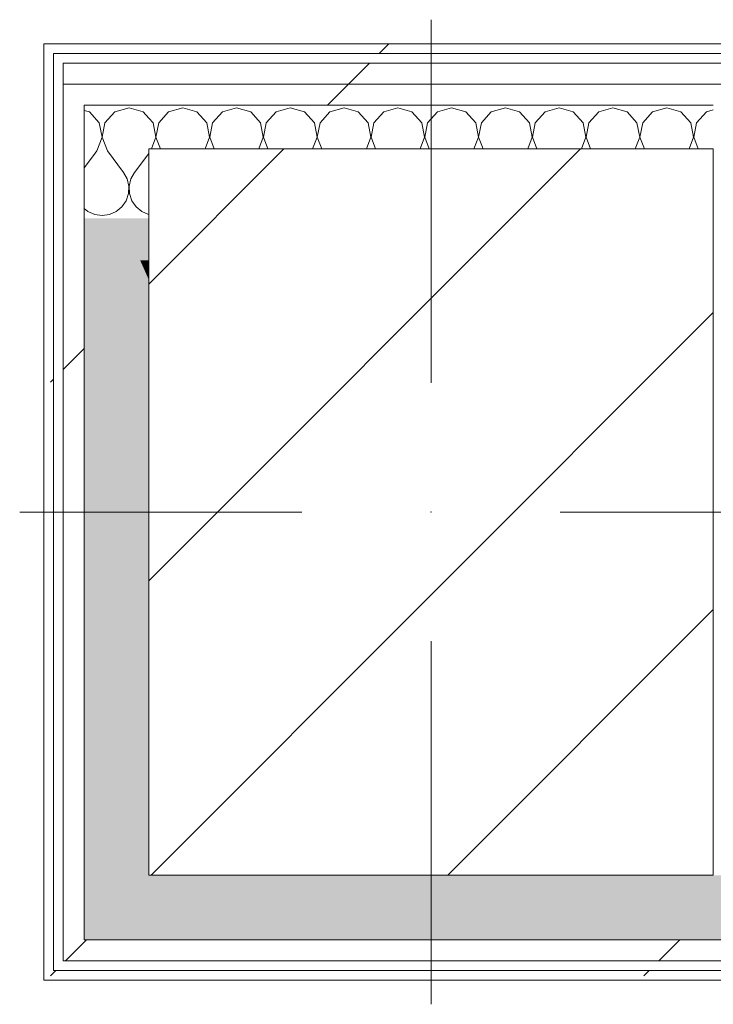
# Model space of a CAD drawing. Header units: millimetres. Extents: x -28277 to 305935, y -19284 to 4746.
# Tile 235 of 256: x 184781 to 185211, y -12519 to -11909. Entities that reach past the tile are written whole.
import ezdxf

# ---------------------------------------------------------------- set-up
doc = ezdxf.new("R2010")
doc.units = ezdxf.units.MM
doc.header["$MEASUREMENT"] = 0
doc.linetypes.add('Wipeout_Contour', pattern=[1000, 0, -1000])
doc.layers.add('10_ESTR_Pilars', color=7, linetype='Continuous')
doc.layers.add('Nuevo_08_E_Envans secs', color=7, linetype='Continuous')
for name, color, linetype, lineweight in [('10_ESTR_Pilars_Pluma_Nº__20', 1, 'Continuous', 5), ('10_ESTR_Pilars_Pluma_Nº__28', 7, 'Continuous', 20), ('10_ESTR_Pilars_Pluma_Nº__42', 8, 'Continuous', 25), ('Nuevo_08_E_Envans secs_Pluma_Nº__1', 7, 'Continuous', 5)]:
    doc.layers.add(name, color=color, linetype=linetype, lineweight=lineweight)
for name, color, linetype, lineweight, true_color in [('Nuevo_08_E_Envans secs_Pluma_Nº__102', 7, 'Continuous', 5, 0xcccccc), ('Nuevo_08_E_Envans secs_Pluma_Nº__171', 171, 'Continuous', 13, 0xaaaaff), ('Nuevo_08_E_Envans secs_Pluma_Nº__177', 7, 'Continuous', 15, 0xf7e046)]:
    doc.layers.add(name, color=color, linetype=linetype, lineweight=lineweight, true_color=true_color)
pattern_1 = [(45, (184431.64, 0), (-367.696, 367.696), [390, -130]), (45, (184431.64, 367.7), (-367.696, 367.696), [390, -130])]

# ---------------------------------------------------------------- blocks, each defined once
blk = doc.blocks.new('*X616', base_point=(184431.64, 0))
at = {"layer": 'Nuevo_08_E_Envans secs_Pluma_Nº__102', "color": 254, "linetype": 'Continuous', "lineweight": 5, "true_color": 0xcccccc}
for p, q in [((184826.27, -11993.02), (184820.53, -12000.68)), ((184820.53, -12025.88), (184822.88, -12027.82)), ((184822.88, -12027.82), (184827.09, -12029.67)), ((184836.2, -12029.67), (184840.41, -12027.82)), ((184840.41, -12027.82), (184841.4, -12027)), ((184827.09, -12029.67), (184831.64, -12030.31)), ((184831.64, -12030.31), (184836.2, -12029.67))]:
    blk.add_line(p, q, dxfattribs=at)
blk = doc.blocks.new('*X624', base_point=(184431.64, 0))
at = {"layer": 'Nuevo_08_E_Envans secs_Pluma_Nº__102', "color": 254, "linetype": 'Continuous', "lineweight": 5, "true_color": 0xcccccc}
for p, q in [((184872.88, -11966.13), (184866.74, -11972.86)), ((184881.64, -11963.64), (184872.88, -11966.13)), ((184890.41, -11966.13), (184881.64, -11963.64)), ((184896.55, -11972.86), (184890.41, -11966.13)), ((184906.21, -11966.13), (184900.07, -11972.86)), ((184914.98, -11963.64), (184906.21, -11966.13)), ((184923.74, -11966.13), (184914.98, -11963.64)), ((184929.88, -11972.86), (184923.74, -11966.13)), ((184939.55, -11966.13), (184933.4, -11972.86)), ((184948.31, -11963.64), (184939.55, -11966.13)), ((184957.07, -11966.13), (184948.31, -11963.64)), ((184963.22, -11972.86), (184957.07, -11966.13)), ((184972.88, -11966.13), (184966.74, -11972.86)), ((184981.64, -11963.64), (184972.88, -11966.13)), ((184990.41, -11966.13), (184981.64, -11963.64)), ((184996.55, -11972.86), (184990.41, -11966.13)), ((185006.21, -11966.13), (185000.07, -11972.86)), ((185014.98, -11963.64), (185006.21, -11966.13)), ((185023.74, -11966.13), (185014.98, -11963.64)), ((185029.88, -11972.86), (185023.74, -11966.13)), ((185039.55, -11966.13), (185033.4, -11972.86)), ((185048.31, -11963.64), (185039.55, -11966.13)), ((185057.07, -11966.13), (185048.31, -11963.64)), ((185063.22, -11972.86), (185057.07, -11966.13)), ((185072.88, -11966.13), (185066.74, -11972.86)), ((185081.64, -11963.64), (185072.88, -11966.13)), ((185090.41, -11966.13), (185081.64, -11963.64)), ((185096.55, -11972.86), (185090.41, -11966.13)), ((185106.21, -11966.13), (185100.07, -11972.86)), ((185114.98, -11963.64), (185106.21, -11966.13)), ((185123.74, -11966.13), (185114.98, -11963.64)), ((185129.88, -11972.86), (185123.74, -11966.13)), ((185139.55, -11966.13), (185133.4, -11972.86)), ((185148.31, -11963.64), (185139.55, -11966.13)), ((185157.07, -11966.13), (185148.31, -11963.64)), ((185163.22, -11972.86), (185157.07, -11966.13)), ((185172.88, -11966.13), (185166.74, -11972.86)), ((185181.64, -11963.64), (185172.88, -11966.13)), ((185190.41, -11966.13), (185181.64, -11963.64)), ((185196.55, -11972.86), (185190.41, -11966.13)), ((185206.21, -11966.13), (185200.07, -11972.86)), ((185210.53, -11964.9), (185206.21, -11966.13)), ((184863.22, -11972.86), (184860.53, -11969.92)), ((184864.91, -11981.81), (184863.22, -11972.86)), ((184866.74, -11972.86), (184865.04, -11981.81)), ((184898.24, -11981.81), (184896.55, -11972.86)), ((184900.07, -11972.86), (184898.38, -11981.81)), ((184931.58, -11981.81), (184929.88, -11972.86)), ((184933.4, -11972.86), (184931.71, -11981.81)), ((184964.91, -11981.81), (184963.22, -11972.86)), ((184966.74, -11972.86), (184965.04, -11981.81)), ((184998.24, -11981.81), (184996.55, -11972.86)), ((185000.07, -11972.86), (184998.38, -11981.81)), ((185031.58, -11981.81), (185029.88, -11972.86)), ((185033.4, -11972.86), (185031.71, -11981.81)), ((185064.91, -11981.81), (185063.22, -11972.86)), ((185066.74, -11972.86), (185065.04, -11981.81)), ((185098.24, -11981.81), (185096.55, -11972.86)), ((185100.07, -11972.86), (185098.38, -11981.81)), ((185131.58, -11981.81), (185129.88, -11972.86)), ((185133.4, -11972.86), (185131.71, -11981.81)), ((185164.91, -11981.81), (185163.22, -11972.86)), ((185166.74, -11972.86), (185165.04, -11981.81)), ((185198.24, -11981.81), (185196.55, -11972.86)), ((185200.07, -11972.86), (185198.38, -11981.81)), ((184862.16, -11988.98), (184864.91, -11981.81)), ((184865.04, -11981.81), (184867.8, -11988.98)), ((184895.49, -11988.98), (184898.24, -11981.81)), ((184898.38, -11981.81), (184901.13, -11988.98)), ((184928.82, -11988.98), (184931.58, -11981.81)), ((184931.71, -11981.81), (184934.46, -11988.98)), ((184962.16, -11988.98), (184964.91, -11981.81)), ((184965.04, -11981.81), (184967.8, -11988.98)), ((184995.49, -11988.98), (184998.24, -11981.81)), ((184998.38, -11981.81), (185001.13, -11988.98)), ((185028.82, -11988.98), (185031.58, -11981.81)), ((185031.71, -11981.81), (185034.46, -11988.98)), ((185062.16, -11988.98), (185064.91, -11981.81)), ((185065.04, -11981.81), (185067.8, -11988.98)), ((185095.49, -11988.98), (185098.24, -11981.81)), ((185098.38, -11981.81), (185101.13, -11988.98)), ((185128.82, -11988.98), (185131.58, -11981.81)), ((185131.71, -11981.81), (185134.46, -11988.98)), ((185162.16, -11988.98), (185164.91, -11981.81)), ((185165.04, -11981.81), (185167.8, -11988.98)), ((185195.49, -11988.98), (185198.24, -11981.81)), ((185198.38, -11981.81), (185201.13, -11988.98))]:
    blk.add_line(p, q, dxfattribs=at)
blk = doc.blocks.new('*X625', base_point=(184431.64, 0))
at = {"layer": 'Nuevo_08_E_Envans secs_Pluma_Nº__102', "color": 254, "linetype": 'Continuous', "lineweight": 5, "true_color": 0xcccccc}
for p, q in [((184823.74, -11966.13), (184820.53, -11965.22)), ((184829.88, -11972.86), (184823.74, -11966.13)), ((184839.55, -11966.13), (184833.4, -11972.86)), ((184848.31, -11963.64), (184839.55, -11966.13)), ((184857.07, -11966.13), (184848.31, -11963.64)), ((184860.53, -11969.92), (184857.07, -11966.13)), ((184831.58, -11981.81), (184829.88, -11972.86)), ((184833.4, -11972.86), (184831.71, -11981.81)), ((184828.31, -11990.31), (184831.58, -11981.81)), ((184831.71, -11981.81), (184834.98, -11990.31)), ((184828.31, -11990.31), (184826.27, -11993.02)), ((184834.98, -11990.31), (184844.98, -12003.64)), ((184860.53, -11991.79), (184851.64, -12003.64)), ((184847.2, -12007.67), (184844.98, -12003.64)), ((184851.64, -12003.64), (184849.42, -12007.67)), ((184848.24, -12012.15), (184847.2, -12007.67)), ((184849.42, -12007.67), (184848.38, -12012.15)), ((184846.55, -12021.1), (184848.02, -12016.74)), ((184848.02, -12016.74), (184848.24, -12012.15)), ((184848.38, -12012.15), (184848.6, -12016.74)), ((184848.6, -12016.74), (184850.07, -12021.1)), ((184843.95, -12024.89), (184846.55, -12021.1)), ((184850.07, -12021.1), (184852.67, -12024.89)), ((184841.4, -12027), (184843.95, -12024.89)), ((184852.67, -12024.89), (184856.21, -12027.82)), ((184856.21, -12027.82), (184860.42, -12029.67)), ((184860.42, -12029.67), (184860.53, -12029.69))]:
    blk.add_line(p, q, dxfattribs=at)
blk = doc.blocks.new('Muro_177_7', base_point=(190513.75, -12069.98))
at = {"layer": 'Nuevo_08_E_Envans secs_Pluma_Nº__1', "color": 7, "linetype": 'Continuous', "lineweight": 5}
blk.add_line((184820.53, -11980.13), (184820.53, -12031.98), dxfattribs=at)
at = {"layer": 'Nuevo_08_E_Envans secs', "color": 7, "lineweight": 20}
blk.add_blockref('*X616', (184431.64, 0), dxfattribs=at)
at = {"color": 254, "linetype": 'Wipeout_Contour', "lineweight": 0, "ltscale": 555543.469961}
blk.add_wipeout([(184795.53, -11929.98), (184798.21, -11929.98), (184795.53, -11923.98)], dxfattribs=at).dxf.layer = 'Nuevo_08_E_Envans secs'
at = {"color": 254, "linetype": 'Wipeout_Contour', "lineweight": 0, "ltscale": 747605.053685}
blk.add_wipeout([(184801.53, -11923.98), (184801.53, -11929.98), (188239.04, -11929.98), (188239.04, -11923.98)], dxfattribs=at).dxf.layer = 'Nuevo_08_E_Envans secs'
at = {"color": 254, "linetype": 'Wipeout_Contour', "lineweight": 0, "ltscale": 555587.502912}
blk.add_wipeout([(184812.45, -11961.98), (184807.53, -11950.93), (184807.53, -11961.98)], dxfattribs=at).dxf.layer = 'Nuevo_08_E_Envans secs'
at = {"layer": 'Nuevo_08_E_Envans secs_Pluma_Nº__171', "linetype": 'Continuous', "lineweight": 13, "true_color": 0xaaaaff}
h = blk.add_hatch(dxfattribs=at)
h.set_pattern_fill('Panellat_HPL_0007', color=161, style=0, pattern_type=2)
h.set_pattern_definition(pattern_1)
h.paths.add_polyline_path([(184795.53, -11929.98), (184798.21, -11929.98), (184795.53, -11923.98)])
h = blk.add_hatch(dxfattribs=at)
h.set_pattern_fill('Panellat_HPL_0007', color=161, style=0, pattern_type=2)
h.set_pattern_definition(pattern_1)
h.paths.add_polyline_path([(184801.53, -11923.98), (184801.53, -11929.98), (188239.04, -11929.98), (188239.04, -11923.98)])
at = {"layer": 'Nuevo_08_E_Envans secs_Pluma_Nº__177', "linetype": 'Continuous', "lineweight": 15, "true_color": 0xf7e046}
h = blk.add_hatch(dxfattribs=at)
h.set_pattern_fill('Panellat_HPL_0007', color=53, style=0, pattern_type=2)
h.set_pattern_definition(pattern_1)
h.paths.add_polyline_path([(184812.45, -11961.98), (184807.53, -11950.93), (184807.53, -11961.98)])
at = {"layer": 'Nuevo_08_E_Envans secs_Pluma_Nº__1', "color": 7, "linetype": 'Continuous', "lineweight": 5}
blk.add_line((188239.04, -11929.98), (184807.53, -11929.98), dxfattribs=at)
at = {"color": 254, "linetype": 'Wipeout_Contour', "lineweight": 0, "ltscale": 740734.303019}
blk.add_wipeout([(184801.53, -11923.98), (184795.53, -11923.98), (184798.21, -11929.98), (184801.53, -11929.98)], dxfattribs=at).dxf.layer = 'Nuevo_08_E_Envans secs'
at = {"color": 254, "linetype": 'Wipeout_Contour', "lineweight": 0, "ltscale": 747620.988418}
blk.add_wipeout([(184807.53, -11948.98), (188239.04, -11948.98), (188239.04, -11935.98), (184807.53, -11935.98)], dxfattribs=at).dxf.layer = 'Nuevo_08_E_Envans secs'
at = {"layer": 'Nuevo_08_E_Envans secs_Pluma_Nº__171', "linetype": 'Continuous', "lineweight": 13, "true_color": 0xaaaaff}
h = blk.add_hatch(dxfattribs=at)
h.set_pattern_fill('Panellat_HPL_0007', color=161, style=0, pattern_type=2)
h.set_pattern_definition(pattern_1)
h.paths.add_polyline_path([(184801.53, -11923.98), (184795.53, -11923.98), (184798.21, -11929.98), (184801.53, -11929.98)])
at = {"layer": 'Nuevo_08_E_Envans secs_Pluma_Nº__177', "linetype": 'Continuous', "lineweight": 15, "true_color": 0xf7e046}
h = blk.add_hatch(dxfattribs=at)
h.set_pattern_fill('Panellat_HPL_0007', color=53, style=0, pattern_type=2)
h.set_pattern_definition(pattern_1)
h.paths.add_polyline_path([(184807.53, -11948.98), (188239.04, -11948.98), (188239.04, -11935.98), (184807.53, -11935.98)])
at = {"layer": 'Nuevo_08_E_Envans secs_Pluma_Nº__1', "color": 7, "linetype": 'Continuous', "lineweight": 5}
for p, q in [((184807.53, -11929.98), (184801.53, -11929.98)), ((184801.53, -11935.98), (184801.53, -11929.98)), ((188239.04, -11935.98), (184807.53, -11935.98))]:
    blk.add_line(p, q, dxfattribs=at)
at = {"layer": 'Nuevo_08_E_Envans secs_Pluma_Nº__1', "color": 7, "linetype": 'Continuous', "lineweight": 5, "flags": 128}
for points in [[(184795.53, -11923.98), (184795.53, -11929.98)], [(188239.04, -11923.98), (184795.53, -11923.98)]]:
    blk.add_lwpolyline(points, dxfattribs=at)
at = {"color": 254, "linetype": 'Wipeout_Contour', "lineweight": 0, "ltscale": 747650.258883}
blk.add_wipeout([(184820.53, -11961.98), (188239.04, -11961.98), (188239.04, -11948.98), (184820.53, -11948.98)], dxfattribs=at).dxf.layer = 'Nuevo_08_E_Envans secs'
at = {"layer": 'Nuevo_08_E_Envans secs_Pluma_Nº__177', "linetype": 'Continuous', "lineweight": 15, "true_color": 0xf7e046}
h = blk.add_hatch(dxfattribs=at)
h.set_pattern_fill('Panellat_HPL_0007', color=53, style=0, pattern_type=2)
h.set_pattern_definition(pattern_1)
h.paths.add_polyline_path([(184820.53, -11961.98), (188239.04, -11961.98), (188239.04, -11948.98), (184820.53, -11948.98)])
at = {"layer": 'Nuevo_08_E_Envans secs_Pluma_Nº__1', "color": 7, "linetype": 'Continuous', "lineweight": 5}
blk.add_line((185210.53, -11961.98), (184860.53, -11961.98), dxfattribs=at)
at = {"layer": 'Nuevo_08_E_Envans secs', "color": 7, "lineweight": 20}
blk.add_blockref('*X624', (184431.64, 0), dxfattribs=at)
at = {"color": 254, "linetype": 'Wipeout_Contour', "lineweight": 0, "ltscale": 925999.856095}
blk.add_wipeout([(184807.53, -11950.93), (184812.45, -11961.98), (184820.53, -11961.98), (184820.53, -11948.98), (184807.53, -11948.98)], dxfattribs=at).dxf.layer = 'Nuevo_08_E_Envans secs'
at = {"layer": 'Nuevo_08_E_Envans secs_Pluma_Nº__177', "linetype": 'Continuous', "lineweight": 15, "true_color": 0xf7e046}
h = blk.add_hatch(dxfattribs=at)
h.set_pattern_fill('Panellat_HPL_0007', color=53, style=0, pattern_type=2)
h.set_pattern_definition(pattern_1)
h.paths.add_polyline_path([(184807.53, -11950.93), (184812.45, -11961.98), (184820.53, -11961.98), (184820.53, -11948.98), (184807.53, -11948.98)])
at = {"layer": 'Nuevo_08_E_Envans secs_Pluma_Nº__1', "color": 7, "linetype": 'Continuous', "lineweight": 5}
for p, q in [((184807.53, -11948.98), (184807.53, -11935.98)), ((184820.53, -11948.98), (184807.53, -11948.98)), ((184807.53, -11950.93), (184807.53, -11948.98)), ((188239.04, -11948.98), (184820.53, -11948.98)), ((184807.53, -11950.93), (184807.53, -11961.98)), ((184860.53, -11961.98), (184820.53, -11961.98)), ((184820.53, -11980.13), (184820.53, -11961.98))]:
    blk.add_line(p, q, dxfattribs=at)
at = {"layer": 'Nuevo_08_E_Envans secs', "color": 7, "lineweight": 20}
blk.add_blockref('*X625', (184431.64, 0), dxfattribs=at)
blk = doc.blocks.new('*X628', base_point=(184431.64, 0))
at = {"layer": 'Nuevo_08_E_Envans secs_Pluma_Nº__102', "linetype": 'Continuous', "lineweight": 5, "true_color": 0xcccccc}
blk.add_hatch(color=254, dxfattribs=at).paths.add_polyline_path([(184860.53, -12031.98), (184843.62, -12031.98), (184849.4, -12044.98), (184860.53, -12044.98)])
blk = doc.blocks.new('*X629', base_point=(184431.64, 0))
at = {"layer": 'Nuevo_08_E_Envans secs_Pluma_Nº__102', "linetype": 'Continuous', "lineweight": 5, "true_color": 0xcccccc}
blk.add_hatch(color=254, dxfattribs=at).paths.add_polyline_path([(184860.53, -12044.98), (184849.4, -12044.98), (184855.19, -12057.98), (184860.53, -12057.98)])
blk = doc.blocks.new('*X630', base_point=(184431.64, 0))
at = {"layer": 'Nuevo_08_E_Envans secs_Pluma_Nº__102', "linetype": 'Continuous', "lineweight": 5, "true_color": 0xcccccc}
blk.add_hatch(color=254, dxfattribs=at).paths.add_polyline_path([(184860.53, -12057.98), (184855.19, -12057.98), (184857.86, -12063.98), (184860.53, -12063.98)])
blk = doc.blocks.new('*X631', base_point=(184431.64, 0))
at = {"layer": 'Nuevo_08_E_Envans secs_Pluma_Nº__102', "linetype": 'Continuous', "lineweight": 5, "true_color": 0xcccccc}
blk.add_hatch(color=254, dxfattribs=at).paths.add_polyline_path([(184857.86, -12063.98), (184860.53, -12069.98), (184860.53, -12063.98)])
blk = doc.blocks.new('*X632', base_point=(184431.64, 0))
at = {"layer": 'Nuevo_08_E_Envans secs_Pluma_Nº__102', "linetype": 'Continuous', "lineweight": 5, "true_color": 0xcccccc}
blk.add_hatch(color=254, dxfattribs=at).paths.add_polyline_path([(184860.53, -12438.98), (184820.53, -12478.98), (184860.53, -12478.98)])
blk = doc.blocks.new('*X633', base_point=(184431.64, 0))
at = {"layer": 'Nuevo_08_E_Envans secs_Pluma_Nº__102', "linetype": 'Continuous', "lineweight": 5, "true_color": 0xcccccc}
blk.add_hatch(color=254, dxfattribs=at).paths.add_polyline_path([(184860.53, -12438.98), (184860.53, -12069.98), (184843.62, -12031.98), (184820.53, -12031.98), (184820.53, -12438.98)])
blk = doc.blocks.new('*X634', base_point=(184431.64, 0))
at = {"layer": 'Nuevo_08_E_Envans secs_Pluma_Nº__102', "linetype": 'Continuous', "lineweight": 5, "true_color": 0xcccccc}
blk.add_hatch(color=254, dxfattribs=at).paths.add_polyline_path([(184820.53, -12438.98), (184820.53, -12478.98), (184860.53, -12438.98)])
blk = doc.blocks.new('Muro_178_7', base_point=(184860.53, -12069.98))
at = {"layer": 'Nuevo_08_E_Envans secs_Pluma_Nº__1', "color": 7, "linetype": 'Continuous', "lineweight": 5}
for p, q in [((184807.53, -11948.98), (184807.53, -11935.98)), ((184807.53, -11950.93), (184807.53, -11948.98))]:
    blk.add_line(p, q, dxfattribs=at)
at = {"layer": 'Nuevo_08_E_Envans secs', "color": 7, "lineweight": 20}
for name in ['*X628', '*X629', '*X630', '*X631']:
    blk.add_blockref(name, (184431.64, 0), dxfattribs=at)
at = {"color": 254, "linetype": 'Wipeout_Contour', "lineweight": 0, "ltscale": 740740.823996}
blk.add_wipeout([(184801.53, -11929.98), (184798.21, -11929.98), (184800.88, -11935.98), (184801.53, -11935.98)], dxfattribs=at).dxf.layer = 'Nuevo_08_E_Envans secs'
at = {"color": 254, "linetype": 'Wipeout_Contour', "lineweight": 0, "ltscale": 555614.272652}
blk.add_wipeout([(184820.53, -11961.98), (184812.45, -11961.98), (184820.53, -11980.13)], dxfattribs=at).dxf.layer = 'Nuevo_08_E_Envans secs'
at = {"color": 254, "linetype": 'Wipeout_Contour', "lineweight": 0, "ltscale": 555712.342486}
blk.add_wipeout([(184820.53, -12478.98), (184807.53, -12491.98), (184820.53, -12491.98)], dxfattribs=at).dxf.layer = 'Nuevo_08_E_Envans secs'
at = {"color": 254, "linetype": 'Wipeout_Contour', "lineweight": 0, "ltscale": 555665.356768}
blk.add_wipeout([(184801.53, -12497.98), (184795.53, -12503.98), (184801.53, -12503.98)], dxfattribs=at).dxf.layer = 'Nuevo_08_E_Envans secs'
at = {"layer": 'Nuevo_08_E_Envans secs_Pluma_Nº__171', "linetype": 'Continuous', "lineweight": 13, "true_color": 0xaaaaff}
h = blk.add_hatch(dxfattribs=at)
h.set_pattern_fill('Panellat_HPL_0007', color=161, style=0, pattern_type=2)
h.set_pattern_definition(pattern_1)
h.paths.add_polyline_path([(184801.53, -11929.98), (184798.21, -11929.98), (184800.88, -11935.98), (184801.53, -11935.98)])
h = blk.add_hatch(dxfattribs=at)
h.set_pattern_fill('Panellat_HPL_0007', color=161, style=0, pattern_type=2)
h.set_pattern_definition(pattern_1)
h.paths.add_polyline_path([(184801.53, -12497.98), (184795.53, -12503.98), (184801.53, -12503.98)])
at = {"layer": 'Nuevo_08_E_Envans secs_Pluma_Nº__177', "linetype": 'Continuous', "lineweight": 15, "true_color": 0xf7e046}
h = blk.add_hatch(dxfattribs=at)
h.set_pattern_fill('Panellat_HPL_0007', color=53, style=0, pattern_type=2)
h.set_pattern_definition(pattern_1)
h.paths.add_polyline_path([(184820.53, -11961.98), (184812.45, -11961.98), (184820.53, -11980.13)])
h = blk.add_hatch(dxfattribs=at)
h.set_pattern_fill('Panellat_HPL_0007', color=53, style=0, pattern_type=2)
h.set_pattern_definition(pattern_1)
h.paths.add_polyline_path([(184820.53, -12478.98), (184807.53, -12491.98), (184820.53, -12491.98)])
at = {"layer": 'Nuevo_08_E_Envans secs', "color": 7, "lineweight": 20}
blk.add_blockref('*X632', (184431.64, 0), dxfattribs=at)
at = {"color": 254, "linetype": 'Wipeout_Contour', "lineweight": 0, "ltscale": 555558.689891}
blk.add_wipeout([(184801.53, -11935.98), (184800.88, -11935.98), (184801.53, -11937.45)], dxfattribs=at).dxf.layer = 'Nuevo_08_E_Envans secs'
at = {"color": 254, "linetype": 'Wipeout_Contour', "lineweight": 0, "ltscale": 926071.636038}
blk.add_wipeout([(184807.53, -11961.98), (184807.53, -12478.98), (184820.53, -12478.98), (184820.53, -11980.13), (184812.45, -11961.98)], dxfattribs=at).dxf.layer = 'Nuevo_08_E_Envans secs'
at = {"layer": 'Nuevo_08_E_Envans secs_Pluma_Nº__171', "linetype": 'Continuous', "lineweight": 13, "true_color": 0xaaaaff}
h = blk.add_hatch(dxfattribs=at)
h.set_pattern_fill('Panellat_HPL_0007', color=161, style=0, pattern_type=2)
h.set_pattern_definition(pattern_1)
h.paths.add_polyline_path([(184801.53, -11935.98), (184800.88, -11935.98), (184801.53, -11937.45)])
at = {"layer": 'Nuevo_08_E_Envans secs_Pluma_Nº__177', "linetype": 'Continuous', "lineweight": 15, "true_color": 0xf7e046}
h = blk.add_hatch(dxfattribs=at)
h.set_pattern_fill('Panellat_HPL_0007', color=53, style=0, pattern_type=2)
h.set_pattern_definition(pattern_1)
h.paths.add_polyline_path([(184807.53, -11961.98), (184807.53, -12478.98), (184820.53, -12478.98), (184820.53, -11980.13), (184812.45, -11961.98)])
at = {"layer": 'Nuevo_08_E_Envans secs_Pluma_Nº__1', "color": 7, "linetype": 'Continuous', "lineweight": 5}
for p, q in [((184807.53, -11950.93), (184807.53, -11961.98)), ((184820.53, -11980.13), (184820.53, -11961.98)), ((184820.53, -11980.13), (184820.53, -12031.98)), ((184820.53, -12031.98), (184820.53, -12438.98))]:
    blk.add_line(p, q, dxfattribs=at)
at = {"layer": 'Nuevo_08_E_Envans secs', "color": 7, "lineweight": 20}
blk.add_blockref('*X633', (184431.64, 0), dxfattribs=at)
at = {"color": 254, "linetype": 'Wipeout_Contour', "lineweight": 0, "ltscale": 925991.164028}
blk.add_wipeout([(184801.53, -12497.98), (184801.53, -11937.45), (184798.21, -11929.98), (184795.53, -11929.98), (184795.53, -12497.98)], dxfattribs=at).dxf.layer = 'Nuevo_08_E_Envans secs'
at = {"color": 254, "linetype": 'Wipeout_Contour', "lineweight": 0, "ltscale": 555699.42613}
blk.add_wipeout([(184820.53, -12478.98), (184807.53, -12478.98), (184807.53, -12491.98)], dxfattribs=at).dxf.layer = 'Nuevo_08_E_Envans secs'
at = {"layer": 'Nuevo_08_E_Envans secs_Pluma_Nº__171', "linetype": 'Continuous', "lineweight": 13, "true_color": 0xaaaaff}
h = blk.add_hatch(dxfattribs=at)
h.set_pattern_fill('Panellat_HPL_0007', color=161, style=0, pattern_type=2)
h.set_pattern_definition(pattern_1)
h.paths.add_polyline_path([(184801.53, -12497.98), (184801.53, -11937.45), (184798.21, -11929.98), (184795.53, -11929.98), (184795.53, -12497.98)])
at = {"layer": 'Nuevo_08_E_Envans secs_Pluma_Nº__177', "linetype": 'Continuous', "lineweight": 15, "true_color": 0xf7e046}
h = blk.add_hatch(dxfattribs=at)
h.set_pattern_fill('Panellat_HPL_0007', color=53, style=0, pattern_type=2)
h.set_pattern_definition(pattern_1)
h.paths.add_polyline_path([(184820.53, -12478.98), (184807.53, -12478.98), (184807.53, -12491.98)])
at = {"layer": 'Nuevo_08_E_Envans secs_Pluma_Nº__1', "color": 7, "linetype": 'Continuous', "lineweight": 5}
for p, q in [((184801.53, -11935.98), (184801.53, -11929.98)), ((184801.53, -11937.45), (184801.53, -11935.98)), ((184801.53, -11937.45), (184801.53, -12491.98)), ((184807.53, -11961.98), (184807.53, -12478.98)), ((184820.53, -12438.98), (184820.53, -12478.98)), ((184807.53, -12478.98), (184807.53, -12491.98)), ((184820.53, -12478.98), (184860.53, -12478.98)), ((184807.53, -12491.98), (184820.53, -12491.98))]:
    blk.add_line(p, q, dxfattribs=at)
at = {"layer": 'Nuevo_08_E_Envans secs', "color": 7, "lineweight": 20}
blk.add_blockref('*X634', (184431.64, 0), dxfattribs=at)
at = {"color": 254, "linetype": 'Wipeout_Contour', "lineweight": 0, "ltscale": 555659.895723}
blk.add_wipeout([(184795.53, -12497.98), (184795.53, -12503.98), (184801.53, -12497.98)], dxfattribs=at).dxf.layer = 'Nuevo_08_E_Envans secs'
at = {"layer": 'Nuevo_08_E_Envans secs_Pluma_Nº__171', "linetype": 'Continuous', "lineweight": 13, "true_color": 0xaaaaff}
h = blk.add_hatch(dxfattribs=at)
h.set_pattern_fill('Panellat_HPL_0007', color=161, style=0, pattern_type=2)
h.set_pattern_definition(pattern_1)
h.paths.add_polyline_path([(184795.53, -12497.98), (184795.53, -12503.98), (184801.53, -12497.98)])
at = {"layer": 'Nuevo_08_E_Envans secs_Pluma_Nº__1', "color": 7, "linetype": 'Continuous', "lineweight": 5}
for p, q in [((184801.53, -12491.98), (184801.53, -12497.98)), ((184801.53, -12497.98), (184807.53, -12497.98))]:
    blk.add_line(p, q, dxfattribs=at)
at = {"layer": 'Nuevo_08_E_Envans secs_Pluma_Nº__1', "color": 7, "linetype": 'Continuous', "lineweight": 5, "flags": 128}
for points in [[(184795.53, -11929.98), (184795.53, -12503.98)], [(184795.53, -12503.98), (184801.53, -12503.98)]]:
    blk.add_lwpolyline(points, dxfattribs=at)
blk = doc.blocks.new('*X636', base_point=(184431.64, 0))
at = {"layer": 'Nuevo_08_E_Envans secs_Pluma_Nº__102', "linetype": 'Continuous', "lineweight": 5, "true_color": 0xcccccc}
blk.add_hatch(color=254, dxfattribs=at).paths.add_polyline_path([(185210.53, -12438.98), (185250.53, -12478.98), (185250.53, -12438.98)])
blk = doc.blocks.new('*X637', base_point=(184431.64, 0))
at = {"layer": 'Nuevo_08_E_Envans secs_Pluma_Nº__102', "linetype": 'Continuous', "lineweight": 5, "true_color": 0xcccccc}
blk.add_hatch(color=254, dxfattribs=at).paths.add_polyline_path([(185210.53, -12438.98), (184860.53, -12438.98), (184860.53, -12478.98), (185210.53, -12478.98)])
blk = doc.blocks.new('*X638', base_point=(184431.64, 0))
at = {"layer": 'Nuevo_08_E_Envans secs_Pluma_Nº__102', "linetype": 'Continuous', "lineweight": 5, "true_color": 0xcccccc}
blk.add_hatch(color=254, dxfattribs=at).paths.add_polyline_path([(185210.53, -12478.98), (185250.53, -12478.98), (185210.53, -12438.98)])
blk = doc.blocks.new('Muro_179_7', base_point=(184860.53, -12438.98))
at = {"color": 254, "linetype": 'Wipeout_Contour', "lineweight": 0, "ltscale": 557037.384957}
blk.add_wipeout([(185250.53, -12478.98), (185263.53, -12491.98), (185263.53, -12478.98)], dxfattribs=at).dxf.layer = 'Nuevo_08_E_Envans secs'
at = {"color": 254, "linetype": 'Wipeout_Contour', "lineweight": 0, "ltscale": 557083.650923}
blk.add_wipeout([(185269.53, -12497.98), (185275.53, -12503.98), (185275.53, -12497.98)], dxfattribs=at).dxf.layer = 'Nuevo_08_E_Envans secs'
at = {"layer": 'Nuevo_08_E_Envans secs_Pluma_Nº__171', "linetype": 'Continuous', "lineweight": 13, "true_color": 0xaaaaff}
h = blk.add_hatch(dxfattribs=at)
h.set_pattern_fill('Panellat_HPL_0007', color=161, style=0, pattern_type=2)
h.set_pattern_definition(pattern_1)
h.paths.add_polyline_path([(185269.53, -12497.98), (185275.53, -12503.98), (185275.53, -12497.98)])
at = {"layer": 'Nuevo_08_E_Envans secs_Pluma_Nº__177', "linetype": 'Continuous', "lineweight": 15, "true_color": 0xf7e046}
h = blk.add_hatch(dxfattribs=at)
h.set_pattern_fill('Panellat_HPL_0007', color=53, style=0, pattern_type=2)
h.set_pattern_definition(pattern_1)
h.paths.add_polyline_path([(185250.53, -12478.98), (185263.53, -12491.98), (185263.53, -12478.98)])
at = {"layer": 'Nuevo_08_E_Envans secs', "color": 7, "lineweight": 20}
blk.add_blockref('*X636', (184431.64, 0), dxfattribs=at)
at = {"color": 254, "linetype": 'Wipeout_Contour', "lineweight": 0, "ltscale": 741825.169067}
blk.add_wipeout([(185250.53, -12478.98), (184820.53, -12478.98), (184820.53, -12491.98), (185250.53, -12491.98)], dxfattribs=at).dxf.layer = 'Nuevo_08_E_Envans secs'
at = {"color": 254, "linetype": 'Wipeout_Contour', "lineweight": 0, "ltscale": 741829.345751}
blk.add_wipeout([(185269.53, -12497.98), (184801.53, -12497.98), (184801.53, -12503.98), (185269.53, -12503.98)], dxfattribs=at).dxf.layer = 'Nuevo_08_E_Envans secs'
at = {"layer": 'Nuevo_08_E_Envans secs_Pluma_Nº__171', "linetype": 'Continuous', "lineweight": 13, "true_color": 0xaaaaff}
h = blk.add_hatch(dxfattribs=at)
h.set_pattern_fill('Panellat_HPL_0007', color=161, style=0, pattern_type=2)
h.set_pattern_definition(pattern_1)
h.paths.add_polyline_path([(185269.53, -12497.98), (184801.53, -12497.98), (184801.53, -12503.98), (185269.53, -12503.98)])
at = {"layer": 'Nuevo_08_E_Envans secs_Pluma_Nº__177', "linetype": 'Continuous', "lineweight": 15, "true_color": 0xf7e046}
h = blk.add_hatch(dxfattribs=at)
h.set_pattern_fill('Panellat_HPL_0007', color=53, style=0, pattern_type=2)
h.set_pattern_definition(pattern_1)
h.paths.add_polyline_path([(185250.53, -12478.98), (184820.53, -12478.98), (184820.53, -12491.98), (185250.53, -12491.98)])
at = {"layer": 'Nuevo_08_E_Envans secs_Pluma_Nº__1', "color": 7, "linetype": 'Continuous', "lineweight": 5}
for p, q in [((184820.53, -12478.98), (184860.53, -12478.98)), ((184860.53, -12478.98), (185210.53, -12478.98)), ((184807.53, -12491.98), (184820.53, -12491.98)), ((184801.53, -12497.98), (184807.53, -12497.98)), ((184807.53, -12497.98), (185263.53, -12497.98))]:
    blk.add_line(p, q, dxfattribs=at)
at = {"layer": 'Nuevo_08_E_Envans secs', "color": 7, "lineweight": 20}
blk.add_blockref('*X637', (184431.64, 0), dxfattribs=at)
at = {"color": 254, "linetype": 'Wipeout_Contour', "lineweight": 0, "ltscale": 557026.353518}
blk.add_wipeout([(185250.53, -12491.98), (185263.53, -12491.98), (185250.53, -12478.98)], dxfattribs=at).dxf.layer = 'Nuevo_08_E_Envans secs'
at = {"color": 254, "linetype": 'Wipeout_Contour', "lineweight": 0, "ltscale": 557079.133509}
blk.add_wipeout([(185269.53, -12503.98), (185275.53, -12503.98), (185269.53, -12497.98)], dxfattribs=at).dxf.layer = 'Nuevo_08_E_Envans secs'
at = {"layer": 'Nuevo_08_E_Envans secs_Pluma_Nº__171', "linetype": 'Continuous', "lineweight": 13, "true_color": 0xaaaaff}
h = blk.add_hatch(dxfattribs=at)
h.set_pattern_fill('Panellat_HPL_0007', color=161, style=0, pattern_type=2)
h.set_pattern_definition(pattern_1)
h.paths.add_polyline_path([(185269.53, -12503.98), (185275.53, -12503.98), (185269.53, -12497.98)])
at = {"layer": 'Nuevo_08_E_Envans secs_Pluma_Nº__177', "linetype": 'Continuous', "lineweight": 15, "true_color": 0xf7e046}
h = blk.add_hatch(dxfattribs=at)
h.set_pattern_fill('Panellat_HPL_0007', color=53, style=0, pattern_type=2)
h.set_pattern_definition(pattern_1)
h.paths.add_polyline_path([(185250.53, -12491.98), (185263.53, -12491.98), (185250.53, -12478.98)])
at = {"layer": 'Nuevo_08_E_Envans secs_Pluma_Nº__1', "color": 7, "linetype": 'Continuous', "lineweight": 5}
for p, q in [((185250.53, -12478.98), (185250.53, -12438.98)), ((185210.53, -12478.98), (185250.53, -12478.98)), ((185263.53, -12491.98), (185263.53, -12478.98)), ((184820.53, -12491.98), (185250.53, -12491.98)), ((185250.53, -12491.98), (185263.53, -12491.98)), ((185269.53, -12497.98), (185269.53, -12491.98)), ((185263.53, -12497.98), (185269.53, -12497.98))]:
    blk.add_line(p, q, dxfattribs=at)
at = {"layer": 'Nuevo_08_E_Envans secs_Pluma_Nº__1', "color": 7, "linetype": 'Continuous', "lineweight": 5, "flags": 128}
for points in [[(185275.53, -12503.98), (185275.53, -12497.98)], [(184801.53, -12503.98), (185275.53, -12503.98)]]:
    blk.add_lwpolyline(points, dxfattribs=at)
at = {"layer": 'Nuevo_08_E_Envans secs', "color": 7, "lineweight": 20}
blk.add_blockref('*X638', (184431.64, 0), dxfattribs=at)
blk = doc.blocks.new('Pilar_18_7', base_point=(185035.53, -12213.98))
at = {"color": 254, "linetype": 'Wipeout_Contour', "lineweight": 0, "ltscale": 741753.390138}
blk.add_wipeout([(184860.53, -12438.98), (185210.53, -12438.98), (185210.53, -11988.98), (184860.53, -11988.98)], dxfattribs=at).dxf.layer = '10_ESTR_Pilars'
at = {"layer": '10_ESTR_Pilars_Pluma_Nº__42', "linetype": 'Continuous', "lineweight": 25}
h = blk.add_hatch(dxfattribs=at)
h.set_pattern_fill('00_GCT_trama_45º_e1_400__03', color=8, style=0, pattern_type=2)
h.set_pattern_definition([(45, (184431.64, 0), (-91.9239, 91.9239), [])])
h.paths.add_polyline_path([(184860.53, -12438.98), (185210.53, -12438.98), (185210.53, -11988.98), (184860.53, -11988.98)])
at = {"layer": '10_ESTR_Pilars_Pluma_Nº__20', "color": 1, "linetype": 'Continuous', "lineweight": 5}
for p, q in [((185035.53, -12133.98), (185035.53, -11908.98)), ((184955.53, -12213.98), (184780.53, -12213.98)), ((185115.53, -12213.98), (185290.53, -12213.98)), ((185035.53, -12293.98), (185035.53, -12518.98))]:
    blk.add_line(p, q, dxfattribs=at)
blk.add_point((185035.53, -12213.98), dxfattribs=at)
at = {"layer": '10_ESTR_Pilars_Pluma_Nº__28', "color": 7, "linetype": 'Continuous', "lineweight": 20, "flags": 128}
blk.add_lwpolyline([(184860.53, -12438.98), (185210.53, -12438.98), (185210.53, -11988.98), (184860.53, -11988.98)], close=True, dxfattribs=at)

msp = doc.modelspace()

# ---------------------------------------------------------------- block references
at = {"layer": 'Nuevo_08_E_Envans secs', "color": 7, "lineweight": 20}
msp.add_blockref('Muro_177_7', (190513.749, -12069.976), dxfattribs=at)

# ---------------------------------------------------------------- next in the draw order: block references
msp.add_blockref('Muro_178_7', (184860.534, -12069.976), dxfattribs=at)

# ---------------------------------------------------------------- next in the draw order: block references
msp.add_blockref('Muro_179_7', (184860.534, -12438.976), dxfattribs=at)

# ---------------------------------------------------------------- next in the draw order: block references
at = {"layer": '10_ESTR_Pilars', "color": 7, "lineweight": 20}
msp.add_blockref('Pilar_18_7', (185035.534, -12213.976), dxfattribs=at)

doc.saveas('drawing.dxf')
